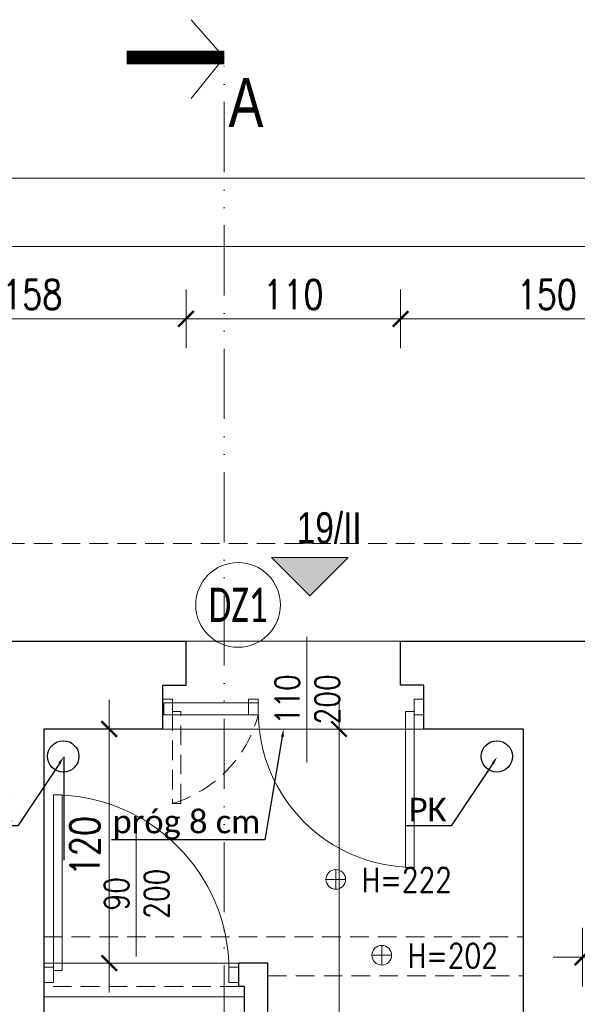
# Model space of a CAD drawing. Header units: millimetres. Extents: x 284606 to 569416, y -192995 to -95103.
# Tile 112 of 178: x 298661 to 298947, y -103941 to -103436. Entities that reach past the tile are written whole.
import ezdxf
from ezdxf import colors
from ezdxf.entities.mleader import LeaderData, LeaderLine
from ezdxf.enums import TextEntityAlignment as Align
from ezdxf.math import Vec2, Vec3

# ---------------------------------------------------------------- set-up
doc = ezdxf.new("R2010")
doc.units = ezdxf.units.MM
for name, pattern in [('ACAD_ISO12W100', [21, 12, -3, 0, -3, 0, -3]), ('DASHED', [0.75, 0.5, -0.25]), ('HIDDEN', [9.525, 6.35, -3.175])]:
    doc.linetypes.add(name, pattern=pattern)
doc.layers.get('0').update_dxf_attribs({"lineweight": 0})
for name, color, linetype, lineweight in [('!STR_Konstrukcja 0.20', 200, 'Continuous', 20), ('!STR_Konstrukcja 0.30', 64, 'Continuous', 30), ('!STR_Opisy 0.09', 8, 'Continuous', 9), ('!STR_Przerywana 0.09', 8, 'HIDDEN', 9), ('!STR_Stolarka drzwiowa', 30, 'Continuous', 15), ('!STR_Wymiarowanie', 254, 'Continuous', 9), ('EKO Opisy 0.09', 8, 'Continuous', 9), ('EKO przekroje', 82, 'Continuous', 13)]:
    doc.layers.add(name, color=color, linetype=linetype, lineweight=lineweight)
doc.layers.add('!STR_Obrysy pomieszczeń', color=215, linetype='Continuous', lineweight=9, plot=False)
doc.layers.add('I__KANALIZACJA_SAN', color=7, linetype='KAN_SAN', true_color=0x753b00)
doc.styles.add('1_50', font='txt', dxfattribs={"width": 0.8})
doc.styles.add('AB_Arial', font='NirmalaS.ttf')
doc.styles.add('EKO 1-10', font='romans.shx', dxfattribs={"width": 0.8, "height": 15})
doc.styles.add('EKO 1-5', font='romans.shx', dxfattribs={"width": 0.8, "height": 10})
doc.styles.add('EKO CM 1-50', font='calibri.ttf', dxfattribs={"width": 0.8, "height": 12.5})
doc.styles.get("Standard").update_dxf_attribs({"font": 'calibri.ttf'})
doc.linetypes.add('KAN_SAN', pattern='A,20,-7,["KS",Standard,S=5,R=0,X=-5,Y=-2.5],-6', length=33)
doc.dimstyles.new('EKO wymiar 1-10', dxfattribs={"dimtxt": 15, "dimasz": 8, "dimexe": 15, "dimexo": 15, "dimgap": 5, "dimtad": 1, "dimdec": 0, "dimtxsty": 'EKO 1-10', "dimblk": 'ARCHTICK', "dimcen": 10, "dimdle": 15, "dimclrd": 256, "dimclre": 256, "dimclrt": 256, "dimazin": 2, "dimtfac": 1, "dimtdec": 0, "dimtmove": 2, "dimatfit": 3, "dimldrblk": 'ARCHTICK', "dimfxl": 15, "dimfxlon": 1, "dimlwd": -1, "dimlwe": -1, "dimarcsym": 0})

# ---------------------------------------------------------------- blocks, each defined once
blk = doc.blocks.new('*U160')
at = {"layer": '!STR_Opisy 0.09', "linetype": 'Continuous'}
blk.add_line((42.34, 71.45), (42.34, 7.22), dxfattribs=at)
at = {"layer": '!STR_Stolarka drzwiowa'}
for points in [[(0, 0), (0, 90), (4.38, 90), (4.38, 0)], [(-5, -6.2), (0, -6.2), (0, 1.8), (-5, 1.8)], [(90, -6.2), (95, -6.2), (95, 1.8), (90, 1.8)]]:
    blk.add_lwpolyline(points, close=True, dxfattribs=at)
blk.add_arc((0, 0), 90, 0, 90, dxfattribs=at)
at = {"layer": '!STR_Opisy 0.09', "linetype": 'Continuous', "style": 'EKO 1-10', "width": 0.8}
blk.add_attdef('SZER', text='', height=12.5, rotation=90, dxfattribs=at).set_placement((42.34, 39.33), align=Align.BOTTOM_CENTER)
at = {"layer": '!STR_Opisy 0.09', "ltscale": 0.7, "style": 'EKO 1-10', "width": 0.8}
blk.add_attdef('WYS', text='', height=12.5, rotation=90, dxfattribs=at).set_placement((52.87, 39.33), align=Align.MIDDLE_CENTER)
blk = doc.blocks.new('wysokosc2')
at = {"ltscale": 2}
for points in [[(0, 5.1), (0, -5.1)], [(-5.06, 0.04), (5.03, 0.04)]]:
    blk.add_lwpolyline(points, dxfattribs=at)
blk.add_circle((0, 0), 5.03, dxfattribs=at)
at = {"ltscale": 2, "style": 'EKO 1-5', "width": 0.8}
blk.add_attdef('WYS', (13.29, -6.01), '', height=12.5, dxfattribs=at)
blk = doc.blocks.new('_ArchTick')
at = {"color": 0, "linetype": 'ByBlock', "const_width": 0.15}
blk.add_lwpolyline([(-0.5, -0.5), (0.5, 0.5)], dxfattribs=at)
blk = doc.blocks.new('*D671')
at = {"layer": '!STR_Wymiarowanie', "ltscale": 1.5, "transparency": 16777216}
for p, q in [((298949.23, -103901.66), (298949.23, -103931.66)), ((299097.23, -103901.66), (299097.23, -103931.66)), ((298934.23, -103916.66), (299112.23, -103916.66))]:
    blk.add_line(p, q, dxfattribs=at)
at = {"layer": 'Defpoints', "color": 0, "ltscale": 1.5, "transparency": 16777216}
for p in [(298949.23, -103812.69), (299097.23, -103812.69), (299097.23, -103916.66)]:
    blk.add_point(p, dxfattribs=at)
at = {"layer": '!STR_Wymiarowanie', "ltscale": 1.5, "transparency": 16777216, "xscale": 8, "yscale": 8, "zscale": 8, "rotation": 180}
blk.add_blockref('_ArchTick', (298949.23, -103916.66), dxfattribs=at)
at = {"layer": '!STR_Wymiarowanie', "ltscale": 1.5, "transparency": 16777216, "xscale": 8, "yscale": 8, "zscale": 8}
blk.add_blockref('_ArchTick', (299097.23, -103916.66), dxfattribs=at)
at = {"layer": '!STR_Wymiarowanie', "ltscale": 1.5, "transparency": 16777216, "insert": (299023.23, -103904.16), "char_height": 15, "attachment_point": 5, "style": 'EKO 1-10'}
blk.add_mtext('148', dxfattribs=at)
blk = doc.blocks.new('*U308')
at = {"layer": '!STR_Opisy 0.09', "linetype": 'Continuous'}
blk.add_line((-55.1, 38.25), (-55.1, -25.98), dxfattribs=at)
at = {"layer": '!STR_Stolarka drzwiowa'}
for points in [[(-80, 6.2), (-85, 6.2), (-85, -1.8), (-80, -1.8)], [(5, 6.2), (0, 6.2), (0, -1.8), (5, -1.8)], [(0, 0), (0, -80), (-4.38, -80), (-4.38, 0)]]:
    blk.add_lwpolyline(points, close=True, dxfattribs=at)
blk.add_arc((0, 0), 80, 180, 270, dxfattribs=at)
at = {"layer": '!STR_Opisy 0.09', "linetype": 'Continuous', "style": 'EKO 1-10', "width": 0.8}
blk.add_attdef('SZER', text='', height=12.5, rotation=90, dxfattribs=at).set_placement((-55.1, 6.14), align=Align.BOTTOM_CENTER)
at = {"layer": '!STR_Opisy 0.09', "ltscale": 0.7, "style": 'EKO 1-10', "width": 0.8}
blk.add_attdef('WYS', text='', height=12.5, rotation=90, dxfattribs=at).set_placement((-44.57, 6.14), align=Align.MIDDLE_CENTER)
blk = doc.blocks.new('*D693')
at = {"layer": '!STR_Wymiarowanie', "ltscale": 1.5, "transparency": 16777216}
for p, q in [((298824.32, -103784.69), (298824.32, -104335.69)), ((298839.32, -103799.69), (298809.32, -103799.69)), ((298839.32, -104320.69), (298809.32, -104320.69))]:
    blk.add_line(p, q, dxfattribs=at)
at = {"layer": 'Defpoints', "color": 0, "ltscale": 1.5, "transparency": 16777216}
for p in [(298867.89, -103799.69), (298824.32, -104320.69), (298867.89, -104320.69)]:
    blk.add_point(p, dxfattribs=at)
at = {"layer": '!STR_Wymiarowanie', "ltscale": 1.5, "transparency": 16777216, "xscale": 8, "yscale": 8, "zscale": 8}
for p, rotation in [((298824.32, -103799.69), 90), ((298824.32, -104320.69), 270)]:
    blk.add_blockref('_ArchTick', p, dxfattribs=dict(at, rotation=rotation))
at = {"layer": '!STR_Wymiarowanie', "ltscale": 1.5, "transparency": 16777216, "insert": (298811.82, -104060.19), "char_height": 15, "attachment_point": 5, "rotation": 90, "style": 'EKO 1-10'}
blk.add_mtext('521', dxfattribs=at)
blk = doc.blocks.new('*D696')
at = {"layer": '!STR_Wymiarowanie', "ltscale": 1.5, "transparency": 16777216}
for p, q in [((298706.45, -103784.69), (298706.45, -103934.68)), ((298706.45, -103799.69), (298721.45, -103799.69)), ((298706.45, -103919.68), (298721.45, -103919.68))]:
    blk.add_line(p, q, dxfattribs=at)
at = {"layer": 'Defpoints', "color": 0, "ltscale": 1.5, "transparency": 16777216}
for p in [(298703.39, -103799.69), (298703.43, -103919.68), (298706.45, -103919.68)]:
    blk.add_point(p, dxfattribs=at)
at = {"layer": '!STR_Wymiarowanie', "ltscale": 1.5, "transparency": 16777216, "xscale": 8, "yscale": 8, "zscale": 8}
for p, rotation in [((298706.45, -103799.69), 90), ((298706.45, -103919.68), 270)]:
    blk.add_blockref('_ArchTick', p, dxfattribs=dict(at, rotation=rotation))
at = {"layer": '!STR_Wymiarowanie', "ltscale": 1.5, "transparency": 16777216, "insert": (298693.95, -103859.69), "char_height": 15, "attachment_point": 5, "rotation": 90, "style": 'EKO 1-10'}
blk.add_mtext('120', dxfattribs=at)
blk = doc.blocks.new('przekroj')
at = {"layer": 'EKO przekroje', "const_width": 7}
blk.add_lwpolyline([(7038.9, 3119.78), (7088.9, 3119.78)], dxfattribs=at)
blk = doc.blocks.new('przekroje')
at = {"layer": 'EKO przekroje'}
blk.add_blockref('przekroj', (-7038.9, -3119.78), dxfattribs=at)
blk = doc.blocks.new('*D713')
at = {"layer": '!STR_Wymiarowanie', "ltscale": 1.5, "transparency": 16777216}
for p, q in [((298588.08, -103604.53), (298588.08, -103574.53)), ((298745.89, -103604.53), (298745.89, -103574.53)), ((298573.08, -103589.53), (298760.89, -103589.53))]:
    blk.add_line(p, q, dxfattribs=at)
at = {"layer": 'Defpoints', "color": 0, "ltscale": 1.5, "transparency": 16777216}
for p in [(298745.89, -103589.53), (298588.08, -103762.75), (298745.89, -103762.75)]:
    blk.add_point(p, dxfattribs=at)
at = {"layer": '!STR_Wymiarowanie', "ltscale": 1.5, "transparency": 16777216, "xscale": 8, "yscale": 8, "zscale": 8, "rotation": 180}
blk.add_blockref('_ArchTick', (298588.08, -103589.53), dxfattribs=at)
at = {"layer": '!STR_Wymiarowanie', "ltscale": 1.5, "transparency": 16777216, "xscale": 8, "yscale": 8, "zscale": 8}
blk.add_blockref('_ArchTick', (298745.89, -103589.53), dxfattribs=at)
at = {"layer": '!STR_Wymiarowanie', "ltscale": 1.5, "transparency": 16777216, "insert": (298666.99, -103577.03), "char_height": 15, "attachment_point": 5, "style": 'EKO 1-10'}
blk.add_mtext('158', dxfattribs=at)
blk = doc.blocks.new('*D714')
at = {"layer": '!STR_Wymiarowanie', "ltscale": 1.5, "transparency": 16777216}
for p, q in [((298745.89, -103604.53), (298745.89, -103574.53)), ((298855.89, -103604.53), (298855.89, -103574.53)), ((298730.89, -103589.53), (298870.89, -103589.53))]:
    blk.add_line(p, q, dxfattribs=at)
at = {"layer": 'Defpoints', "color": 0, "ltscale": 1.5, "transparency": 16777216}
for p in [(298855.89, -103589.53), (298745.89, -103762.75), (298855.89, -103762.75)]:
    blk.add_point(p, dxfattribs=at)
at = {"layer": '!STR_Wymiarowanie', "ltscale": 1.5, "transparency": 16777216, "xscale": 8, "yscale": 8, "zscale": 8, "rotation": 180}
blk.add_blockref('_ArchTick', (298745.89, -103589.53), dxfattribs=at)
at = {"layer": '!STR_Wymiarowanie', "ltscale": 1.5, "transparency": 16777216, "xscale": 8, "yscale": 8, "zscale": 8}
blk.add_blockref('_ArchTick', (298855.89, -103589.53), dxfattribs=at)
at = {"layer": '!STR_Wymiarowanie', "ltscale": 1.5, "transparency": 16777216, "insert": (298800.89, -103577.03), "char_height": 15, "attachment_point": 5, "style": 'EKO 1-10'}
blk.add_mtext('110', dxfattribs=at)
blk = doc.blocks.new('*D715')
at = {"layer": '!STR_Wymiarowanie', "ltscale": 1.5, "transparency": 16777216}
for p, q in [((298855.89, -103604.53), (298855.89, -103574.53)), ((299005.89, -103604.53), (299005.89, -103574.53)), ((298840.89, -103589.53), (299020.89, -103589.53))]:
    blk.add_line(p, q, dxfattribs=at)
at = {"layer": 'Defpoints', "color": 0, "ltscale": 1.5, "transparency": 16777216}
for p in [(299005.89, -103589.53), (298855.89, -103762.75), (299005.89, -103761.19)]:
    blk.add_point(p, dxfattribs=at)
at = {"layer": '!STR_Wymiarowanie', "ltscale": 1.5, "transparency": 16777216, "xscale": 8, "yscale": 8, "zscale": 8, "rotation": 180}
blk.add_blockref('_ArchTick', (298855.89, -103589.53), dxfattribs=at)
at = {"layer": '!STR_Wymiarowanie', "ltscale": 1.5, "transparency": 16777216, "xscale": 8, "yscale": 8, "zscale": 8}
blk.add_blockref('_ArchTick', (299005.89, -103589.53), dxfattribs=at)
at = {"layer": '!STR_Wymiarowanie', "ltscale": 1.5, "transparency": 16777216, "insert": (298930.89, -103577.03), "char_height": 15, "attachment_point": 5, "style": 'EKO 1-10'}
blk.add_mtext('150', dxfattribs=at)
blk = doc.blocks.new('*D721')
at = {"layer": '!STR_Wymiarowanie', "ltscale": 1.5, "transparency": 16777216}
for p, q in [((298103.45, -103567.43), (298103.45, -103537.43)), ((299005.89, -103567.43), (299005.89, -103537.43)), ((298088.45, -103552.43), (299020.89, -103552.43))]:
    blk.add_line(p, q, dxfattribs=at)
at = {"layer": 'Defpoints', "color": 0, "ltscale": 1.5, "transparency": 16777216}
for p in [(299005.89, -103552.43), (298103.45, -103754.69), (299005.89, -103761.19)]:
    blk.add_point(p, dxfattribs=at)
at = {"layer": '!STR_Wymiarowanie', "ltscale": 1.5, "transparency": 16777216, "xscale": 8, "yscale": 8, "zscale": 8, "rotation": 180}
blk.add_blockref('_ArchTick', (298103.45, -103552.43), dxfattribs=at)
at = {"layer": '!STR_Wymiarowanie', "ltscale": 1.5, "transparency": 16777216, "xscale": 8, "yscale": 8, "zscale": 8}
blk.add_blockref('_ArchTick', (299005.89, -103552.43), dxfattribs=at)
at = {"layer": '!STR_Wymiarowanie', "ltscale": 1.5, "transparency": 16777216, "insert": (298554.67, -103539.93), "char_height": 15, "attachment_point": 5, "style": 'EKO 1-10'}
blk.add_mtext('902', dxfattribs=at)
blk = doc.blocks.new('*D723')
at = {"layer": '!STR_Wymiarowanie', "ltscale": 1.5, "transparency": 16777216}
for p, q in [((297578.89, -103532.37), (297578.89, -103502.37)), ((299484.23, -103532.37), (299484.23, -103502.37)), ((297563.89, -103517.37), (299499.23, -103517.37))]:
    blk.add_line(p, q, dxfattribs=at)
at = {"layer": 'Defpoints', "color": 0, "ltscale": 1.5, "transparency": 16777216}
for p in [(299484.23, -103517.37), (299484.23, -103767.77), (297578.89, -103851.69)]:
    blk.add_point(p, dxfattribs=at)
at = {"layer": '!STR_Wymiarowanie', "ltscale": 1.5, "transparency": 16777216, "xscale": 8, "yscale": 8, "zscale": 8, "rotation": 180}
blk.add_blockref('_ArchTick', (297578.89, -103517.37), dxfattribs=at)
at = {"layer": '!STR_Wymiarowanie', "ltscale": 1.5, "transparency": 16777216, "xscale": 8, "yscale": 8, "zscale": 8}
blk.add_blockref('_ArchTick', (299484.23, -103517.37), dxfattribs=at)
at = {"layer": '!STR_Wymiarowanie', "ltscale": 1.5, "transparency": 16777216, "insert": (298531.56, -103504.87), "char_height": 15, "attachment_point": 5, "style": 'EKO 1-10'}
blk.add_mtext('1905', dxfattribs=at)
blk = doc.blocks.new('KÓLKO')
at = {"layer": '!STR_Opisy 0.09'}
blk.add_circle((0, -15.51), 15.51, dxfattribs=at)
at = {"layer": '!STR_Opisy 0.09', "style": 'EKO 1-10', "width": 0.8}
blk.add_attdef('NR', text='', height=15, dxfattribs=at).set_placement((0, -15.51), align=Align.MIDDLE_CENTER)
blk = doc.blocks.new('NR MIESZ')
h = blk.add_hatch(color=256)
h.dxf.hatch_style = 1
h.paths.add_polyline_path([(-24.54, -24.54), (0, 0), (24.54, -24.54)])
blk.add_lwpolyline([(-24.54, -24.54), (0, 0), (24.54, -24.54), (-24.54, -24.54)])
at = {"ltscale": 1.5, "style": 'AB_Arial', "width": 0.8}
for p in [(-33.22, -50.58), (-33.22, -83)]:
    blk.add_attdef('NR_POM.', p, '', height=20, rotation=0, dxfattribs=at)

msp = doc.modelspace()

# ---------------------------------------------------------------- linework, layer by layer
at = {"layer": '!STR_Konstrukcja 0.20', "ltscale": 1.5}
msp.add_line((298775.89, -103936.92), (298672.89, -103936.92), dxfattribs=at)
at = {"layer": '!STR_Konstrukcja 0.30', "ltscale": 1.5}
for p, q in [((298787.89, -103919.69), (298772.89, -103919.66)), ((298772.89, -103931.66), (298772.89, -103919.66)), ((298787.89, -103981.69), (298787.89, -103919.69)), ((298775.89, -103931.69), (298772.89, -103931.66)), ((298775.89, -103974.51), (298775.89, -103931.69))]:
    msp.add_line(p, q, dxfattribs=at)
for points in [[(298588.08, -103754.69), (298745.89, -103754.69)], [(298733.89, -103799.69), (298733.89, -103777.19), (298745.89, -103777.19), (298745.89, -103754.69)], [(298867.89, -103799.69), (298867.89, -103777.19), (298855.89, -103777.19), (298855.89, -103754.69)], [(298855.89, -103754.69), (299005.89, -103754.69), (299005.89, -103767.69), (299026.39, -103767.69)], [(298733.89, -103799.69), (298672.89, -103799.69), (298672.89, -104178.69)], [(298918.89, -104152.69), (298918.89, -103799.69), (298867.89, -103799.69)]]:
    msp.add_lwpolyline(points, dxfattribs=at)
at = {"layer": '!STR_Obrysy pomieszczeń', "ltscale": 0.3}
msp.add_lwpolyline([(298672.89, -103799.69), (298918.89, -103799.69), (298918.89, -104320.69), (298672.89, -104320.69), (298672.89, -104118.69), (298787.89, -104118.69), (298787.89, -103919.69), (298672.93, -103919.69)], close=True, dxfattribs=at)
at = {"layer": '!STR_Przerywana 0.09', "ltscale": 1.5}
for p, q in [((298672.89, -103906.13), (298918.89, -103906.13)), ((298772.89, -103919.66), (298672.89, -103919.69)), ((298787.89, -103926.13), (298918.89, -103926.13)), ((298772.89, -103931.66), (298672.89, -103931.69))]:
    msp.add_line(p, q, dxfattribs=at)
msp.add_lwpolyline([(297528.89, -103801.69), (298053.45, -103801.69), (298053.45, -103704.69), (299055.89, -103704.69), (299055.89, -103717.7), (299534.23, -103717.78), (299534.23, -104959.69), (299109.03, -104959.69), (299109.03, -104978.69), (298431.9, -104978.69), (298431.9, -104965.69), (297966.64, -104965.69), (297966.64, -104959.69), (297541.89, -104959.69), (297541.89, -104413.34), (297528.89, -104413.34)], close=True, dxfattribs=at)
at = {"layer": '!STR_Stolarka drzwiowa', "ltscale": 0.3}
for points in [[(298733.89, -103784.44), (298738.89, -103784.44), (298738.89, -103792.44), (298733.89, -103792.44)], [(298782.89, -103786.24), (298734.51, -103786.24), (298734.51, -103792.44), (298782.89, -103792.44)]]:
    msp.add_lwpolyline(points, close=True, dxfattribs=at)
at = {"layer": '!STR_Stolarka drzwiowa', "linetype": 'DASHED', "ltscale": 20}
msp.add_lwpolyline([(298738.89, -103790.64), (298738.89, -103837.86), (298743.27, -103837.86), (298743.27, -103790.64)], close=True, dxfattribs=at)
msp.add_arc((298720.43, -103775.96), 64.6, 286.6047, 345.2161, dxfattribs=at)
at = {"layer": '!STR_Wymiarowanie', "ltscale": 1.5}
for points in [[(298855.89, -103754.69), (298745.89, -103754.69)], [(298867.89, -103799.69), (298733.89, -103799.69)]]:
    msp.add_lwpolyline(points, dxfattribs=at)
at = {"layer": 'EKO Opisy 0.09', "linetype": 'ACAD_ISO12W100', "ltscale": 3}
msp.add_lwpolyline([(298748.46, -103436.23), (298765.49, -103455.6), (298748.46, -103476.66)], dxfattribs=at)
msp.add_lwpolyline([(298748.46, -103436.23), (298765.49, -103455.6), (298748.46, -103476.66)], dxfattribs=at)
msp.add_lwpolyline([(298748.46, -103436.23), (298765.49, -103455.6), (298748.46, -103476.66)], dxfattribs=at)
at = {"layer": 'EKO Opisy 0.09', "color": 133, "linetype": 'ACAD_ISO12W100', "ltscale": 3, "true_color": 0x4ddaea}
msp.add_lwpolyline([(298700.49, -105205.09), (298700.49, -104272.8), (298765.49, -104272.8), (298765.49, -103455.6)], dxfattribs=at)
at = {"layer": 'I__KANALIZACJA_SAN', "lineweight": 30}
msp.add_line((298683.12, -103813.97), (298683.12, -103866.87), dxfattribs=at)
for centre in [(298682.9, -103813.73), (298905.25, -103813.73)]:
    msp.add_circle(centre, 8.01, dxfattribs=at)

# ---------------------------------------------------------------- block references
at = {"layer": '!STR_Opisy 0.09'}
ref = msp.add_blockref('NR MIESZ', (298809.33, -103731.49), dxfattribs=dict(at, xscale=-0.8, yscale=0.8, zscale=0.8, rotation=180))
ref.add_attrib('NR_POM.', '19/II', (298802.65, -103704.64), dxfattribs={"layer": '0', "ltscale": 1.5, "height": 16, "rotation": 360, "style": 'AB_Arial', "width": 0.8})
ref = msp.add_blockref('wysokosc2', (298822.68, -103876.79), dxfattribs=dict(at, xscale=-1, rotation=180))
ref.add_attrib('WYS', 'H=222', (298835.97, -103883.28), dxfattribs={"layer": '0', "ltscale": 2, "height": 12.5, "style": 'EKO 1-5', "width": 0.8})
ref = msp.add_blockref('wysokosc2', (298846.25, -103915.61), dxfattribs=dict(at, xscale=-1, rotation=180))
ref.add_attrib('WYS', 'H=202', (298859.54, -103922.11), dxfattribs={"layer": '0', "ltscale": 2, "height": 12.5, "style": 'EKO 1-5', "width": 0.8})
at = {"layer": '!STR_Stolarka drzwiowa', "ltscale": 0.3}
for name, p, values in [('*U308', (298862.89, -103790.64), {'WYS': '200', 'SZER': '110'}), ('*U160', (298677.89, -103923.46), {'WYS': '200', 'SZER': '90'})]:
    msp.add_blockref(name, p, dxfattribs=at).add_auto_attribs(values)
at = {"layer": 'EKO Opisy 0.09', "rotation": 180}
msp.add_blockref('przekroje', (298765.49, -103455.6), dxfattribs=at)
msp.add_blockref('przekroje', (298765.49, -103455.6), dxfattribs=at)
msp.add_blockref('przekroje', (298765.49, -103455.6), dxfattribs=at)
at = {"layer": 'EKO Opisy 0.09'}
ref = msp.add_blockref('KÓLKO', (298772.52, -103714.38), dxfattribs=dict(at, xscale=1.4, yscale=1.4, zscale=1.4))
ref.add_attrib('NR', 'DZ1', dxfattribs={"height": 17.5, "style": 'EKO CM 1-50', "width": 0.7}).set_placement((298772.52, -103736.09), align=Align.MIDDLE_CENTER)

# ---------------------------------------------------------------- texts
at = {"layer": 'EKO Opisy 0.09', "insert": (298785.53, -103491.13), "char_height": 25, "attachment_point": 9, "style": '1_50'}
msp.add_mtext_dynamic_manual_height_columns('A', width=119.5136, gutter_width=12.5, heights=[0], dxfattribs=at)

# ---------------------------------------------------------------- dimensions: what is measured, and where the dimension line sits
at = {"layer": '!STR_Wymiarowanie', "ltscale": 1.5}
for base, p1, p2, picture, middle in [((299484.23, -103517.37), (297578.89, -103851.69), (299484.23, -103767.77), '*D723', (298531.56, -103504.87)), ((299005.89, -103552.43), (298103.45, -103754.69), (299005.89, -103761.19), '*D721', (298554.67, -103539.93)), ((298745.89, -103589.53), (298588.08, -103762.75), (298745.89, -103762.75), '*D713', (298666.99, -103577.03)), ((298855.89, -103589.53), (298745.89, -103762.75), (298855.89, -103762.75), '*D714', (298800.89, -103577.03)), ((299005.89, -103589.53), (298855.89, -103762.75), (299005.89, -103761.19), '*D715', (298930.89, -103577.03)), ((299097.23, -103916.66), (298949.23, -103812.69), (299097.23, -103812.69), '*D671', (299023.23, -103904.16))]:
    dim = msp.add_linear_dim(base=base, p1=p1, p2=p2, dimstyle='EKO wymiar 1-10', dxfattribs=at)
    dim.commit()
    dim.dimension.update_dxf_attribs({"geometry": picture, "text_midpoint": middle})
for base, p1, p2, picture, middle in [((298706.45, -103919.68), (298703.39, -103799.69), (298703.43, -103919.68), '*D696', (298693.95, -103859.69)), ((298824.32, -104320.69), (298867.89, -103799.69), (298867.89, -104320.69), '*D693', (298811.82, -104060.19))]:
    dim = msp.add_linear_dim(base=base, p1=p1, p2=p2, angle=90, dimstyle='EKO wymiar 1-10', dxfattribs=at)
    dim.commit()
    dim.dimension.update_dxf_attribs({"geometry": picture, "text_midpoint": middle})

# ---------------------------------------------------------------- leaders
ml = msp.add_multileader_mtext('Standard', dxfattribs=at)
ml.set_content('próg 8 cm', color=256)
ml.set_leader_properties()
ml.build(insert=Vec2(0, 0))
ml.multileader.update_dxf_attribs({"text_right_attachment_type": 6, "dogleg_length": 0.36})
ctx = ml.context
ctx.base_point, ctx.char_height, ctx.plane_origin = Vec3(298708.13, -103848.81), 12, Vec3(291975.19, -106471.74)
ctx.right_attachment, ctx.text_align_type = 6, 2
notes = []
notes.append((ctx, [(1, (1, 1, 0), (298786.32, -103856.5), (-1, 0), 0.36, [(0, [(298795.89, -103799.69)], 0, [])])]))
ctx.mtext.insert, ctx.mtext.alignment, ctx.mtext.flow_direction = Vec3(298783.96, -103841.13), 3, 5
ml = msp.add_multileader_mtext('Standard', dxfattribs=at)
ml.set_content('PK', color=256)
ml.set_leader_properties()
ml.build(insert=Vec2(0, 0))
ml.multileader.update_dxf_attribs({"text_right_attachment_type": 6, "dogleg_length": 0.36})
ctx = ml.context
ctx.base_point, ctx.char_height, ctx.plane_origin = Vec3(298637.59, -103840.99), 12, Vec3(291912.57, -106589.45)
ctx.right_attachment, ctx.text_align_type = 6, 2
notes.append((ctx, [(1, (1, 1, 0), (298659.51, -103849.36), (-1, 0), 0.36, [(0, [(298683.12, -103813.97)], 0, [])])]))
ctx.mtext.insert, ctx.mtext.alignment, ctx.mtext.flow_direction = Vec3(298657.15, -103834.96), 3, 5
ml = msp.add_multileader_mtext('Standard', dxfattribs=at)
ml.set_content('PK', color=256)
ml.set_leader_properties()
ml.build(insert=Vec2(0, 0))
ml.multileader.update_dxf_attribs({"text_right_attachment_type": 6, "dogleg_length": 0.36})
ctx = ml.context
ctx.base_point, ctx.char_height, ctx.plane_origin = Vec3(298859.94, -103840.99), 12, Vec3(292134.91, -106589.45)
ctx.right_attachment, ctx.text_align_type = 6, 2
notes.append((ctx, [(1, (1, 1, 0), (298881.85, -103849.36), (-1, 0), 0.36, [(0, [(298905.46, -103813.97)], 0, [])])]))
ctx.mtext.insert, ctx.mtext.alignment, ctx.mtext.flow_direction = Vec3(298879.49, -103834.96), 3, 5
for ctx, leaders in notes:
    for number, flags, end, landing, length, lines in leaders:
        leader = LeaderData()
        leader.index, (leader.has_last_leader_line, leader.has_dogleg_vector, leader.attachment_direction) = number, flags
        leader.last_leader_point, leader.dogleg_vector, leader.dogleg_length = Vec3(end), Vec3(landing), length
        for number, points, colour, breaks in lines:
            line = LeaderLine()
            line.index, line.vertices, line.color, line.breaks = number, Vec3.list(points), colors.encode_raw_color(colour), breaks
            leader.lines.append(line)
        ctx.leaders.append(leader)

doc.saveas('drawing.dxf')
